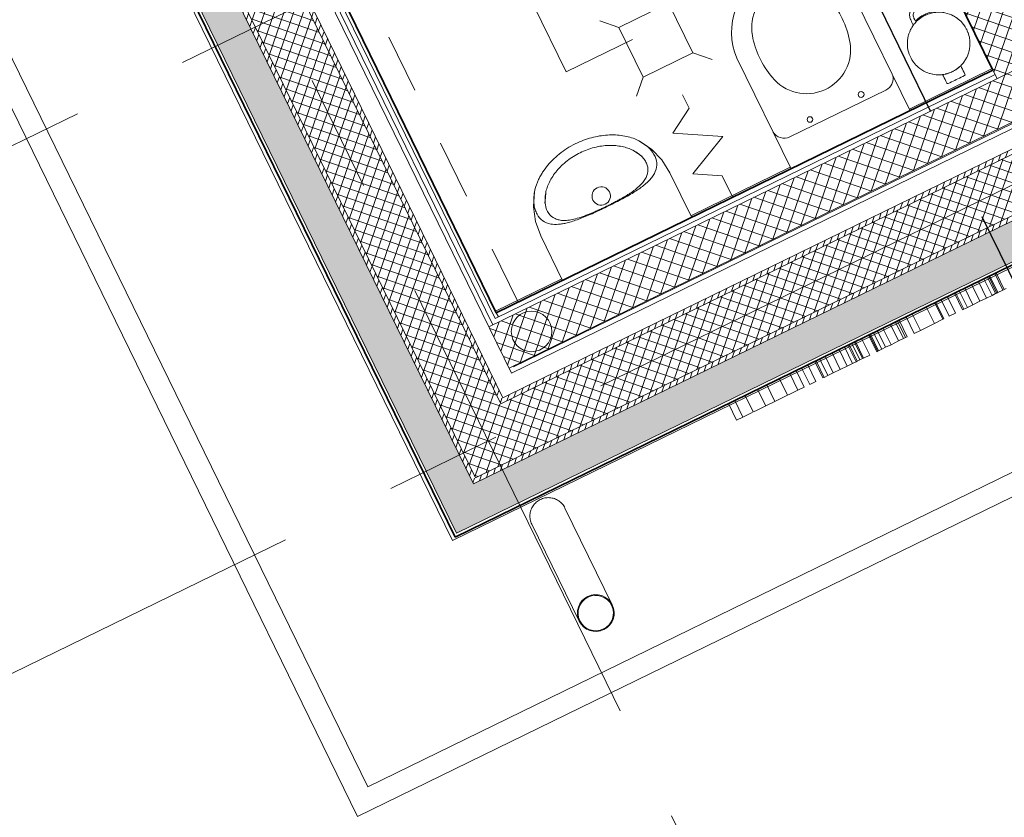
# Model space of a CAD drawing. Extents: x 6414462 to 20492237, y 5756825 to 17376351.
# Tile 26 of 127: x 6497754.65 to 6497757.32, y 5809729.4 to 5809731.56. Entities that reach past the tile are written whole.
import ezdxf

# ---------------------------------------------------------------- set-up
doc = ezdxf.new("R2010")
doc.units = 0
for name, pattern in [('__FK_przerywana', [0.32004, 0.16002, -0.16002]), ('IMPORT-Short Dash', [0.4, 0.2, -0.2]), ('Kreska', [0.635, 0.3175, -0.3175]), ('Linia siatki', [2.2225, 1.27, -0.3175, 0.3175, -0.3175])]:
    doc.linetypes.add(name, pattern=pattern)
for name, color, linetype, lineweight in [('A-AREA', 7, 'Continuous', 5), ('A-AREA-IDEN', 7, 'Continuous', 5), ('A-DETL-GENF', 7, 'Continuous', 5), ('A-DETL-MBND', 7, 'Continuous', 5), ('A-DETL-THIN', 7, 'Continuous', 5), ('A-FLOR', 7, 'Continuous', 5), ('A-GENM', 7, 'Continuous', 5), ('A-WALL', 7, 'Continuous', 35), ('A-WALL-PATT', 7, 'Continuous', 35), ('G-ANNO-SYMB', 7, 'Continuous', 5), ('I-FURN', 7, 'Continuous', 5), ('P-PIPE', 7, 'Continuous', 5), ('P-SANR-FIXT', 7, 'Continuous', 5), ('S-GRID', 7, 'Continuous', 5)]:
    doc.layers.add(name, color=color, linetype=linetype, lineweight=lineweight)
doc.layers.add('A-DETL', color=7, linetype='Continuous', lineweight=5, true_color=0x00a600)
pattern_1 = [(26.0323616, (6497475.582077, 5808865.157373), (0.01535980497, 0.02280471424), [0.01587, -0.03175]), (146.0323616, (6497475.582077, 5808865.157373), (-0.02742936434, 0.00189962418), [0.01587, -0.03175]), (86.0323616, (6497475.582077, 5808865.157373), (-0.01206955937, 0.02470433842), [0, -0.03175, 0.01587, 0])]
pattern_2 = [(71.0323616, (6497475.582077, 5808865.157373), (-0.01418553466, 0.00487551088), [])]
pattern_3 = [(71.0323616, (6497475.582077, 5808865.157373), (-0.0236425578, 0.0081258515), []), (161.0323616, (6497475.582077, 5808865.157373), (-0.0081258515, -0.0236425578), [])]
pattern_4 = [(71.0323616, (6497475.582077, 5808865.157373), (-0.0283710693, 0.0097510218), []), (161.0323616, (6497475.582077, 5808865.157373), (-0.0097510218, -0.0283710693), [])]

# ---------------------------------------------------------------- blocks, each defined once
blk = doc.blocks.new('Sanitary_Sanitary-Accessories_HEWI_HEWI-Waste-bin-950-05-30501 - Colour - Matt black-V4-__-00_00 Przyziemie PB')
at = {"layer": 'A-DETL-GENF'}
for p, q in [((-2.71, 11.38), (-2.75, 11.22)), ((-2.75, 11.22), (-2.75, 10.71)), ((-2.75, 10.71), (-2.75, 10.2)), ((-2.6, 11.48), (-2.71, 11.38)), ((-2.45, 11.53), (-2.6, 11.48)), ((-1.96, 11.53), (-2.45, 11.53)), ((-1.47, 11.53), (-1.96, 11.53)), ((-0.98, 11.53), (-1.47, 11.53)), ((-0.49, 11.53), (-0.98, 11.53)), ((0, 11.53), (-0.49, 11.53)), ((0.49, 11.53), (0, 11.53)), ((0.98, 11.53), (0.49, 11.53)), ((1.47, 11.53), (0.98, 11.53)), ((1.96, 11.53), (1.47, 11.53)), ((2.45, 11.53), (1.96, 11.53)), ((2.6, 11.48), (2.45, 11.53)), ((2.71, 11.38), (2.6, 11.48)), ((2.74, 11.28), (2.71, 11.38)), ((2.75, 10.71), (2.74, 11.28)), ((2.75, 10.2), (2.75, 10.71)), ((-4.16, 8.04), (-4.35, 7.93)), ((-3.61, 8.32), (-4.16, 8.04)), ((-3.04, 8.56), (-3.61, 8.32)), ((-2.75, 8.67), (-3.04, 8.56)), ((-2.75, 10.2), (-2.75, 9.69)), ((-2.75, 9.69), (-2.75, 9.18)), ((-2.75, 9.18), (-2.75, 8.67)), ((-2.75, 8.67), (-2.43, 8.77)), ((-2.45, 8.76), (-2.75, 8.67)), ((-1.98, 8.89), (-2.45, 8.76)), ((-2.43, 8.77), (-2.03, 8.88)), ((-2.03, 8.88), (-1.94, 8.9)), ((-1.85, 8.92), (-1.98, 8.89)), ((-1.94, 8.9), (-1.63, 8.97)), ((-1.24, 9.03), (-1.85, 8.92)), ((-1.63, 8.97), (-1.49, 8.99)), ((-1.49, 8.99), (-1.21, 9.04)), ((-0.62, 9.1), (-1.24, 9.03)), ((-1.21, 9.04), (-1.08, 9.06)), ((-1.08, 9.06), (-0.69, 9.1)), ((-0.69, 9.1), (-0.27, 9.12)), ((-0.4, 9.12), (-0.62, 9.1)), ((0, 9.12), (-0.4, 9.12)), ((-0.27, 9.12), (-0.15, 9.12)), ((-0.15, 9.12), (0.15, 9.12)), ((0.4, 9.12), (0, 9.12)), ((0.15, 9.12), (0.27, 9.12)), ((0.27, 9.12), (0.67, 9.1)), ((0.62, 9.1), (0.4, 9.12)), ((1.2, 9.04), (0.62, 9.1)), ((0.67, 9.1), (1.08, 9.06)), ((1.08, 9.06), (1.21, 9.04)), ((1.85, 8.92), (1.2, 9.04)), ((1.21, 9.04), (1.49, 8.99)), ((1.49, 8.99), (1.63, 8.97)), ((1.63, 8.97), (1.94, 8.9)), ((1.98, 8.89), (1.85, 8.92)), ((1.94, 8.9), (2.03, 8.88)), ((2.45, 8.76), (1.98, 8.89)), ((2.03, 8.88), (2.43, 8.77)), ((2.43, 8.77), (2.75, 8.67)), ((2.75, 8.67), (2.45, 8.76)), ((2.75, 9.69), (2.75, 10.2)), ((2.75, 9.18), (2.75, 9.69)), ((2.75, 8.67), (2.75, 9.18)), ((3.04, 8.56), (2.75, 8.67)), ((3.57, 8.34), (3.04, 8.56)), ((4.16, 8.04), (3.57, 8.34)), ((4.35, 7.93), (4.16, 8.04)), ((-6.94, 5.54), (-7.26, 5.05)), ((-6.53, 6.06), (-6.94, 5.54)), ((-6.39, 6.23), (-6.53, 6.06)), ((-6.12, 6.52), (-6.39, 6.23)), ((-5.77, 6.87), (-6.12, 6.52)), ((-5.67, 6.96), (-5.77, 6.87)), ((-5.19, 7.35), (-5.67, 6.96)), ((-5.09, 7.43), (-5.19, 7.35)), ((-4.69, 7.71), (-5.09, 7.43)), ((-4.35, 7.93), (-4.69, 7.71)), ((4.69, 7.71), (4.35, 7.93)), ((5.09, 7.43), (4.69, 7.71)), ((5.19, 7.35), (5.09, 7.43)), ((5.67, 6.96), (5.19, 7.35)), ((5.77, 6.87), (5.67, 6.96)), ((6.12, 6.52), (5.77, 6.87)), ((6.39, 6.23), (6.12, 6.52)), ((6.53, 6.06), (6.39, 6.23)), ((6.91, 5.57), (6.53, 6.06)), ((7.26, 5.05), (6.91, 5.57)), ((-8.22, 2.77), (-8.33, 2.31)), ((-8.11, 3.17), (-8.22, 2.77)), ((-8.04, 3.37), (-8.11, 3.17)), ((-7.82, 3.95), (-8.04, 3.37)), ((-7.56, 4.51), (-7.82, 3.95)), ((-7.41, 4.79), (-7.56, 4.51)), ((-7.26, 5.05), (-7.41, 4.79)), ((7.41, 4.79), (7.26, 5.05)), ((7.56, 4.51), (7.41, 4.79)), ((7.8, 4), (7.56, 4.51)), ((8.04, 3.37), (7.8, 4)), ((8.11, 3.17), (8.04, 3.37)), ((8.22, 2.77), (8.11, 3.17)), ((8.33, 2.31), (8.22, 2.77)), ((-8.49, 0.94), (-8.5, 0.55)), ((-8.5, 0.55), (-8.49, 0.31)), ((-8.46, 1.44), (-8.49, 0.94)), ((-8.49, 0.31), (-8.45, -0.3)), ((-8.45, 1.55), (-8.46, 1.44)), ((-8.36, 2.17), (-8.45, 1.55)), ((-8.33, 2.31), (-8.36, 2.17)), ((8.36, 2.17), (8.33, 2.31)), ((8.45, 1.55), (8.36, 2.17)), ((8.46, 1.44), (8.45, 1.55)), ((8.45, -0.33), (8.49, 0.31)), ((8.49, 0.94), (8.46, 1.44)), ((8.5, 0.55), (8.49, 0.94)), ((8.49, 0.31), (8.5, 0.55)), ((-8.45, -0.3), (-8.36, -0.92)), ((-8.36, -0.92), (-8.3, -1.2)), ((-8.3, -1.2), (-8.22, -1.52)), ((-8.22, -1.52), (-8.07, -2.06)), ((-8.07, -2.06), (-7.82, -2.7)), ((7.82, -2.7), (8.04, -2.12)), ((8.04, -2.12), (8.22, -1.52)), ((8.22, -1.52), (8.3, -1.2)), ((8.3, -1.2), (8.36, -0.92)), ((8.36, -0.92), (8.45, -0.33)), ((-7.82, -2.7), (-7.74, -2.88)), ((-7.74, -2.88), (-7.56, -3.26)), ((-7.56, -3.26), (-7.34, -3.67)), ((-7.34, -3.67), (-7.26, -3.8)), ((-7.26, -3.8), (-6.91, -4.32)), ((-6.91, -4.32), (-6.85, -4.41)), ((-6.85, -4.41), (-6.53, -4.81)), ((-6.53, -4.81), (-6.29, -5.09)), ((-6.29, -5.09), (-6.12, -5.27)), ((-6.12, -5.27), (-5.67, -5.71)), ((5.66, -5.71), (6.12, -5.27)), ((6.12, -5.27), (6.29, -5.09)), ((6.29, -5.09), (6.53, -4.81)), ((6.53, -4.81), (6.85, -4.41)), ((6.85, -4.41), (6.91, -4.32)), ((6.91, -4.32), (7.26, -3.8)), ((7.26, -3.8), (7.34, -3.67)), ((7.34, -3.67), (7.56, -3.26)), ((7.56, -3.26), (7.74, -2.88)), ((7.74, -2.88), (7.82, -2.7)), ((-5.67, -5.71), (-5.19, -6.1)), ((-5.19, -6.1), (-4.97, -6.27)), ((-4.97, -6.27), (-4.69, -6.46)), ((-4.69, -6.46), (-4.23, -6.75)), ((-4.23, -6.75), (-3.61, -7.07)), ((-3.61, -7.07), (-4, -6.87)), ((-4, -6.87), (-4, -7.27)), ((-4, -7.27), (-4, -7.67)), ((-4, -7.67), (-4, -8.07)), ((-3.61, -7.07), (-3.44, -7.15)), ((-3.44, -7.15), (-3.61, -7.07)), ((-3.44, -7.15), (-3.04, -7.31)), ((-3.04, -7.31), (-3.44, -7.15)), ((-3.04, -7.31), (-2.61, -7.46)), ((-2.61, -7.46), (-3.04, -7.31)), ((-2.64, -7.73), (-3, -7.6)), ((-3, -7.6), (-3, -8.04)), ((-3, -7.6), (-2.64, -7.73)), ((-3, -8.04), (-3, -7.6)), ((-2.28, -7.84), (-2.64, -7.73)), ((-2.64, -7.73), (-2.28, -7.84)), ((-2.61, -7.46), (-2.45, -7.51)), ((-2.45, -7.51), (-2.61, -7.46)), ((-2.45, -7.51), (-1.85, -7.67)), ((-2.15, -7.59), (-2.45, -7.51)), ((-1.91, -7.93), (-2.28, -7.84)), ((-2.28, -7.84), (-1.91, -7.93)), ((-1.85, -7.67), (-2.15, -7.59)), ((-1.54, -8.01), (-1.91, -7.93)), ((-1.91, -7.93), (-1.54, -8.01)), ((-1.85, -7.67), (-1.76, -7.69)), ((-1.76, -7.69), (-1.85, -7.67)), ((-1.76, -7.69), (-1.24, -7.78)), ((-1.5, -7.74), (-1.76, -7.69)), ((-1.16, -8.07), (-1.54, -8.01)), ((-1.54, -8.01), (-1.16, -8.07)), ((-1.24, -7.78), (-1.5, -7.74)), ((-1.24, -7.78), (-0.88, -7.83)), ((-0.88, -7.83), (-1.24, -7.78)), ((-0.88, -7.83), (-0.62, -7.85)), ((-0.62, -7.85), (-0.88, -7.83)), ((-0.62, -7.85), (0, -7.88)), ((-0.31, -7.86), (-0.62, -7.85)), ((0, -7.88), (-0.31, -7.86)), ((0, -7.88), (0.62, -7.85)), ((0.31, -7.86), (0, -7.88)), ((0.62, -7.85), (0.31, -7.86)), ((0.62, -7.85), (0.88, -7.83)), ((0.88, -7.83), (0.62, -7.85)), ((0.88, -7.83), (1.24, -7.78)), ((1.24, -7.78), (0.88, -7.83)), ((1.54, -8.01), (1.16, -8.07)), ((1.16, -8.07), (1.54, -8.01)), ((1.24, -7.78), (1.76, -7.69)), ((1.5, -7.74), (1.24, -7.78)), ((1.76, -7.69), (1.5, -7.74)), ((1.91, -7.93), (1.54, -8.01)), ((1.54, -8.01), (1.91, -7.93)), ((1.76, -7.69), (1.85, -7.67)), ((1.85, -7.67), (1.76, -7.69)), ((1.85, -7.67), (2.45, -7.51)), ((2.15, -7.59), (1.85, -7.67)), ((2.28, -7.84), (1.91, -7.93)), ((1.91, -7.93), (2.28, -7.84)), ((2.45, -7.51), (2.15, -7.59)), ((2.64, -7.73), (2.28, -7.84)), ((2.28, -7.84), (2.64, -7.73)), ((2.45, -7.51), (2.61, -7.46)), ((2.61, -7.46), (2.45, -7.51)), ((2.61, -7.46), (3.04, -7.31)), ((3.04, -7.31), (2.61, -7.46)), ((3, -7.6), (2.64, -7.73)), ((2.64, -7.73), (3, -7.6)), ((3, -8.04), (3, -7.6)), ((3, -7.6), (3, -8.04)), ((3.04, -7.31), (3.44, -7.15)), ((3.44, -7.15), (3.04, -7.31)), ((3.44, -7.15), (3.61, -7.07)), ((3.61, -7.07), (3.44, -7.15)), ((3.61, -7.07), (4.16, -6.79)), ((4, -6.87), (3.61, -7.07)), ((4, -7.27), (4, -6.87)), ((4, -7.67), (4, -7.27)), ((4, -8.07), (4, -7.67)), ((4.16, -6.79), (4.69, -6.46)), ((4.69, -6.46), (4.97, -6.27)), ((4.97, -6.27), (5.19, -6.1)), ((5.19, -6.1), (5.66, -5.71)), ((-4, -8.07), (-4, -8.48)), ((-4, -8.48), (-4, -8.59)), ((-4, -8.59), (-3.98, -8.79)), ((-3.98, -8.79), (-3.93, -9.1)), ((-3.93, -9.1), (-3.86, -9.4)), ((-3.86, -9.4), (-3.75, -9.67)), ((-3.75, -9.67), (-3.62, -9.93)), ((-3.62, -9.93), (-3.47, -10.18)), ((-3.47, -10.18), (-3.28, -10.42)), ((-3.28, -10.42), (-3.23, -10.48)), ((-3.23, -10.48), (-3.07, -10.64)), ((-3.07, -10.64), (-3.01, -10.7)), ((-3, -8.04), (-3, -8.48)), ((-3, -8.48), (-3, -8.04)), ((-3, -8.48), (-2.99, -8.7)), ((-2.99, -8.7), (-3, -8.48)), ((-2.99, -8.7), (-2.95, -8.92)), ((-2.95, -8.92), (-2.99, -8.7)), ((-2.95, -8.92), (-2.89, -9.14)), ((-2.89, -9.14), (-2.95, -8.92)), ((-2.89, -9.14), (-2.8, -9.34)), ((-2.8, -9.34), (-2.89, -9.14)), ((-2.8, -9.34), (-2.69, -9.54)), ((-2.69, -9.54), (-2.8, -9.34)), ((-2.69, -9.54), (-2.56, -9.72)), ((-2.56, -9.72), (-2.69, -9.54)), ((-2.56, -9.72), (-2.41, -9.89)), ((-2.41, -9.89), (-2.56, -9.72)), ((-2.41, -9.89), (-2.25, -10.04)), ((-2.25, -10.04), (-2.41, -9.89)), ((-2.25, -10.04), (-2.06, -10.17)), ((-2.06, -10.17), (-2.25, -10.04)), ((-2.06, -10.17), (-1.87, -10.28)), ((-1.87, -10.28), (-2.06, -10.17)), ((-1.87, -10.28), (-1.66, -10.36)), ((-1.66, -10.36), (-1.87, -10.28)), ((-1.66, -10.36), (-1.45, -10.42)), ((-1.45, -10.42), (-1.66, -10.36)), ((-1.45, -10.42), (-1.22, -10.46)), ((-1.22, -10.46), (-1.45, -10.42)), ((-1.22, -10.46), (-1, -10.47)), ((-1, -10.47), (-1.22, -10.46)), ((-0.77, -8.11), (-1.16, -8.07)), ((-1.16, -8.07), (-0.77, -8.11)), ((-1, -10.47), (-0.6, -10.47)), ((-0.6, -10.47), (-1, -10.47)), ((-0.39, -8.14), (-0.77, -8.11)), ((-0.77, -8.11), (-0.39, -8.14)), ((-0.6, -10.47), (-0.2, -10.47)), ((-0.2, -10.47), (-0.6, -10.47)), ((0, -8.15), (-0.39, -8.14)), ((-0.39, -8.14), (0, -8.15)), ((-0.2, -10.47), (0.2, -10.47)), ((0.2, -10.47), (-0.2, -10.47)), ((0.39, -8.14), (0, -8.15)), ((0, -8.15), (0.39, -8.14)), ((0.2, -10.47), (0.6, -10.47)), ((0.6, -10.47), (0.2, -10.47)), ((0.77, -8.11), (0.39, -8.14)), ((0.39, -8.14), (0.77, -8.11)), ((0.6, -10.47), (1, -10.47)), ((1, -10.47), (0.6, -10.47)), ((1.16, -8.07), (0.77, -8.11)), ((0.77, -8.11), (1.16, -8.07)), ((1, -10.47), (1.22, -10.46)), ((1.22, -10.46), (1, -10.47)), ((1.22, -10.46), (1.45, -10.42)), ((1.45, -10.42), (1.22, -10.46)), ((1.45, -10.42), (1.66, -10.36)), ((1.66, -10.36), (1.45, -10.42)), ((1.66, -10.36), (1.87, -10.28)), ((1.87, -10.28), (1.66, -10.36)), ((1.87, -10.28), (2.06, -10.17)), ((2.06, -10.17), (1.87, -10.28)), ((2.06, -10.17), (2.25, -10.04)), ((2.25, -10.04), (2.06, -10.17)), ((2.25, -10.04), (2.41, -9.89)), ((2.41, -9.89), (2.25, -10.04)), ((2.41, -9.89), (2.56, -9.72)), ((2.56, -9.72), (2.41, -9.89)), ((2.56, -9.72), (2.69, -9.54)), ((2.69, -9.54), (2.56, -9.72)), ((2.69, -9.54), (2.8, -9.34)), ((2.8, -9.34), (2.69, -9.54)), ((2.8, -9.34), (2.89, -9.14)), ((2.89, -9.14), (2.8, -9.34)), ((2.89, -9.14), (2.95, -8.92)), ((2.95, -8.92), (2.89, -9.14)), ((2.95, -8.92), (2.99, -8.7)), ((2.99, -8.7), (2.95, -8.92)), ((2.99, -8.7), (3, -8.48)), ((3, -8.48), (2.99, -8.7)), ((3, -8.48), (3, -8.04)), ((3, -8.04), (3, -8.48)), ((3.01, -10.7), (3.07, -10.64)), ((3.07, -10.64), (3.23, -10.48)), ((3.23, -10.48), (3.28, -10.42)), ((3.28, -10.42), (3.43, -10.24)), ((3.43, -10.24), (3.6, -9.98)), ((3.6, -9.98), (3.74, -9.7)), ((3.74, -9.7), (3.85, -9.4)), ((3.85, -9.4), (3.93, -9.12)), ((3.93, -9.12), (3.98, -8.85)), ((3.98, -8.85), (4, -8.59)), ((4, -8.48), (4, -8.07)), ((4, -8.59), (4, -8.48)), ((-3.01, -10.7), (-2.85, -10.84)), ((-2.85, -10.84), (-2.76, -10.9)), ((-2.76, -10.9), (-2.6, -11.01)), ((-2.6, -11.01), (-2.5, -11.07)), ((-2.5, -11.07), (-2.34, -11.16)), ((-2.34, -11.16), (-2.22, -11.22)), ((-2.22, -11.22), (-2.08, -11.28)), ((-2.08, -11.28), (-1.93, -11.33)), ((-1.93, -11.33), (-1.8, -11.37)), ((-1.8, -11.37), (-1.62, -11.41)), ((-1.62, -11.41), (-1.53, -11.43)), ((-1.53, -11.43), (-1.31, -11.46)), ((-1.31, -11.46), (-1, -11.47)), ((-1, -11.47), (-0.6, -11.47)), ((-0.6, -11.47), (-0.2, -11.47)), ((-0.2, -11.47), (0.2, -11.47)), ((0.2, -11.47), (0.6, -11.47)), ((0.6, -11.47), (1, -11.47)), ((1, -11.47), (1.26, -11.46)), ((1.26, -11.46), (1.53, -11.43)), ((1.53, -11.43), (1.62, -11.41)), ((1.62, -11.41), (1.8, -11.37)), ((1.8, -11.37), (1.93, -11.33)), ((1.93, -11.33), (2.08, -11.28)), ((2.08, -11.28), (2.22, -11.22)), ((2.22, -11.22), (2.34, -11.16)), ((2.34, -11.16), (2.5, -11.07)), ((2.5, -11.07), (2.6, -11.01)), ((2.6, -11.01), (2.76, -10.9)), ((2.76, -10.9), (2.85, -10.84)), ((2.85, -10.84), (3.01, -10.7))]:
    blk.add_line(p, q, dxfattribs=at)
blk = doc.blocks.new('ARu Rura spustowa okrągła ___FK_04_0 - Na ziemię _φ10_-9230879-__-00_00 Przyziemie PB')
at = {"layer": 'P-PIPE'}
for p, q in [((7.5, 53.7), (7.5, 24.4)), ((17.5, 24.4), (17.5, 53.7))]:
    blk.add_line(p, q, dxfattribs=at)
for radius, start, end in [(5, 90, 270), (4.8, 90, 270), (5, 270, 90), (4.8, 270, 90)]:
    blk.add_arc((12.5, 53.7), radius, start, end, dxfattribs=at)
for points, knots in [([(7.5, 24.4), (7.5, 24.18), (7.53, 23.75), (7.66, 23.1), (7.87, 22.48), (8.25, 21.7), (8.92, 20.82), (9.97, 20.02), (11.19, 19.51), (12.06, 19.4), (12.5, 19.4)], [0.5, 0.5, 0.5, 0.5, 0.5416667, 0.5833333, 0.625, 0.6666667, 0.75, 0.8333333, 0.9166667, 1, 1, 1, 1]), ([(12.5, 19.4), (12.94, 19.4), (13.81, 19.51), (15.03, 20.02), (16.08, 20.82), (16.75, 21.7), (17.13, 22.48), (17.34, 23.1), (17.47, 23.75), (17.5, 24.18), (17.5, 24.4)], [0, 0, 0, 0, 0.0833333, 0.1666667, 0.25, 0.3333333, 0.375, 0.4166667, 0.4583333, 0.5, 0.5, 0.5, 0.5])]:
    blk.add_open_spline(points, degree=3, knots=knots, dxfattribs=at)
blk = doc.blocks.new('OHy Szereg Ustęp ___FK_04_0 - Ustęp-9271751-__-00_00 Przyziemie PB')
at = {"layer": 'P-SANR-FIXT', "color": 142, "true_color": 0x0080c0}
for p, q in [((-5.49, 41), (-5.49, 7.5)), ((30.49, 7.5), (30.49, 41)), ((-1.92, 15.45), (27.03, 15.45))]:
    blk.add_line(p, q, dxfattribs=at)
for centre, radius in [((5.01, 17.3), 0.749), ((20.47, 17.32), 0.805)]:
    blk.add_circle(centre, radius, dxfattribs=at)
for centre, radius, start, end in [((12.29, 40.06), 17.81, 89.3247, 176.9745), ((12.29, 40.06), 17.81, 89.3247, 176.9745), ((12.71, 40.06), 17.81, 3.0255, 90.6753), ((12.71, 40.06), 17.81, 3.0255, 90.6753), ((12.5, 41.37), 11.97, 15.9136, 164.0864), ((24.02, 38.09), 23.95, 164.0864, 194.3367), ((0.9, 38.06), 24.02, 344.0864, 15.9136), ((12.5, 34.76), 11.97, 192.5656, 344.0864), ((-1.92, 19.03), 3.58, 184.8473, 270), ((27.03, 19.03), 3.58, 270, 345.3093)]:
    blk.add_arc(centre, radius, start, end, dxfattribs=at)
blk = doc.blocks.new('ZZZ OHy Pisuar ___FK_04_0 - przykład-5707103-__-00_00 Przyziemie PB')
at = {"layer": 'P-SANR-FIXT', "color": 142, "true_color": 0x0080c0}
for p, q in [((63440.25, 65580.87), (63441.38, 65582.83)), ((63442.49, 65578.72), (63443.98, 65581.22)), ((63443.98, 65581.22), (63442.84, 65579.3)), ((63471.47, 65579.3), (63470.33, 65581.22)), ((63470.33, 65581.22), (63471.81, 65578.72)), ((63472.92, 65582.83), (63474.06, 65580.87)), ((63437.65, 65571.36), (63437.65, 65557.86)), ((63476.65, 65557.86), (63476.65, 65571.36))]:
    blk.add_line(p, q, dxfattribs=at)
at = {"layer": 'P-SANR-FIXT', "color": 142, "true_color": 0x0080c0, "flags": 128}
for points in [[(63441.38, 65582.83), (63439.34, 65579.3), (63438.08, 65575.42), (63437.65, 65571.36)], [(63437.65, 65571.36), (63438.08, 65575.42), (63439.34, 65579.3), (63440.14, 65580.68)], [(63476.65, 65571.36), (63476.23, 65575.42), (63474.96, 65579.3), (63472.92, 65582.83)], [(63474.17, 65580.68), (63474.96, 65579.3), (63476.23, 65575.42), (63476.65, 65571.36)]]:
    blk.add_lwpolyline(points, dxfattribs=at)
at = {"layer": 'P-SANR-FIXT', "color": 142, "true_color": 0x0080c0}
for start, end in [(0, 180), (180, 0)]:
    blk.add_arc((63457.15, 65573.86), 2.5, start, end, dxfattribs=at)
for points, knots in [([(63441.38, 65582.83), (63441.75, 65583.33), (63442.39, 65584.07), (63443.42, 65585.01), (63444.27, 65585.69), (63445.19, 65586.33), (63446.51, 65587.12), (63449.04, 65588.35), (63453.11, 65589.53), (63458.12, 65589.83), (63462.87, 65589.13), (63466.35, 65587.89), (63468.81, 65586.55), (63470.45, 65585.41), (63471.85, 65584.15), (63472.6, 65583.28), (63472.92, 65582.83)], [-1, -1, -1, -1, -0.933824, -0.900735, -0.867647, -0.834559, -0.801471, -0.735294, -0.602941, -0.470588, -0.352941, -0.235294, -0.176471, -0.117647, -0.058824, 0, 0, 0, 0]), ([(63470.33, 65581.22), (63470.04, 65581.61), (63469.39, 65582.36), (63468.15, 65583.44), (63466.7, 65584.44), (63464.49, 65585.6), (63461.31, 65586.65), (63457.15, 65587.09), (63452.99, 65586.65), (63449.82, 65585.6), (63447.61, 65584.44), (63446.15, 65583.45), (63444.92, 65582.36), (63444.26, 65581.61), (63443.98, 65581.22)], [-1, -1, -1, -1, -0.9375, -0.875, -0.8125, -0.75, -0.625, -0.5, -0.375, -0.25, -0.1875, -0.125, -0.0625, 0, 0, 0, 0]), ([(63445.63, 65571.36), (63445.2, 65571.46), (63444.38, 65571.66), (63442.92, 65572.17), (63441.23, 65573.08), (63439.78, 65574.7), (63439.26, 65576.62), (63439.37, 65578.39), (63439.73, 65579.81), (63440.38, 65581.31), (63441.01, 65582.32), (63441.38, 65582.83)], [-1, -1, -1, -1, -0.931818, -0.863636, -0.727273, -0.545455, -0.363636, -0.272727, -0.181818, -0.090909, 0, 0, 0, 0]), ([(63443.98, 65581.22), (63443.62, 65580.74), (63443.01, 65579.79), (63442.25, 65577.92), (63442.09, 65575.79), (63442.85, 65574.08), (63443.98, 65572.99), (63445.09, 65572.31), (63446.45, 65571.76), (63447.55, 65571.48), (63448.14, 65571.36)], [-1, -1, -1, -1, -0.9, -0.8, -0.6, -0.4, -0.3, -0.2, -0.1, 0, 0, 0, 0]), ([(63466.16, 65571.36), (63466.76, 65571.48), (63467.85, 65571.76), (63469.67, 65572.49), (63471.3, 65573.74), (63472.06, 65575.45), (63472.12, 65577.07), (63471.86, 65578.38), (63471.29, 65579.79), (63470.69, 65580.74), (63470.33, 65581.22)], [-1, -1, -1, -1, -0.9, -0.8, -0.6, -0.4, -0.3, -0.2, -0.1, 0, 0, 0, 0]), ([(63472.92, 65582.83), (63473.2, 65582.45), (63473.7, 65581.69), (63474.46, 65580.18), (63475.07, 65578.13), (63474.96, 65575.79), (63473.85, 65573.75), (63472.14, 65572.51), (63470.32, 65571.77), (63469.25, 65571.49), (63468.68, 65571.36)], [-1, -1, -1, -1, -0.931818, -0.863636, -0.727273, -0.545455, -0.363636, -0.181818, -0.090909, 0, 0, 0, 0]), ([(63448.14, 65571.36), (63448.8, 65571.23), (63449.86, 65571.07), (63451.24, 65570.93), (63452.07, 65570.87), (63452.71, 65570.83), (63453.37, 65570.79), (63454.27, 65570.76), (63455.21, 65570.73), (63456.15, 65570.72), (63456.86, 65570.71), (63457.58, 65570.71), (63458.25, 65570.72), (63458.86, 65570.73), (63459.42, 65570.74), (63459.98, 65570.76), (63460.71, 65570.78), (63461.59, 65570.83), (63462.62, 65570.89), (63463.58, 65570.98), (63464.81, 65571.12), (63465.64, 65571.26), (63466.16, 65571.36)], [-1, -1, -1, -1, -0.861111, -0.791667, -0.756944, -0.722222, -0.6875, -0.652778, -0.583333, -0.548611, -0.513889, -0.479167, -0.444444, -0.416667, -0.388889, -0.361111, -0.333333, -0.277778, -0.222222, -0.166667, -0.111111, 0, 0, 0, 0])]:
    blk.add_open_spline(points, degree=3, knots=knots, dxfattribs=at)
blk.add_open_spline([(63468.68, 65571.36), (63468.19, 65571.26), (63467.16, 65571.07), (63465.45, 65570.87), (63463.56, 65570.72), (63461.53, 65570.63), (63459.38, 65570.58), (63457.15, 65570.57), (63454.93, 65570.58), (63452.78, 65570.63), (63450.74, 65570.72), (63448.86, 65570.87), (63447.15, 65571.07), (63446.12, 65571.26), (63445.63, 65571.36)], degree=3, dxfattribs=at)
blk = doc.blocks.new('OHy Kratka ze złączką ___FK_4_0 - 15 x 15-9284528-__-00_00 Przyziemie PB')
at = {"layer": 'P-SANR-FIXT', "color": 142, "true_color": 0x0080c0}
for p, q in [((5, 62.5), (1.11, 66.39)), ((5, 62.5), (1.11, 66.39)), ((20, 62.5), (23.89, 66.39)), ((20, 62.5), (23.89, 66.39)), ((20, 62.5), (5, 62.5)), ((5, 62.5), (5, 47.5)), ((20, 47.5), (20, 62.5)), ((5, 47.5), (1.11, 43.61)), ((5, 47.5), (1.11, 43.61)), ((5, 47.5), (20, 47.5)), ((20, 47.5), (23.89, 43.61)), ((20, 47.5), (23.89, 43.61)), ((12.5, 34.5), (12.5, 38.5)), ((5.57, 30.3), (12.5, 34.5)), ((17.35, 23.49), (5.57, 30.3)), ((5.57, 18), (17.35, 23.49)), ((12.5, 14), (5.57, 18)), ((12.5, 7.5), (12.5, 14))]:
    blk.add_line(p, q, dxfattribs=at)
blk = doc.blocks.new('Przekrój - znacznik przekroju strzałka-605084-__-00_00 Przyziemie PB')
at = {"layer": 'G-ANNO-SYMB', "color": 3, "lineweight": 25, "true_color": 0x00ff00}
for p, q in [((-0.6, 1.0216), (-1.011, 0.6106)), ((-0.6, 1.0216), (-0.189, 0.6106)), ((-0.6, 0.6106), (-1.011, 0.6106)), ((-0.6, 0.6106), (-0.6, 0)), ((-0.6, 0.6106), (-0.189, 0.6106)), ((0, 0), (-0.6, 0))]:
    blk.add_line(p, q, dxfattribs=at)
blk = doc.blocks.new('METKA_POMIESZCZENIA PB NL Lubin - Rozbudowana - z ramką-8603349-__-00_00 Przyziemie PB')
at = {"layer": 'A-AREA-IDEN'}
for p, q in [((0, 0.425), (0, 0)), ((-1, 0), (1.3, 0)), ((0, 0), (0, -0.425))]:
    blk.add_line(p, q, dxfattribs=at)

msp = doc.modelspace()

# ---------------------------------------------------------------- hatches: boundary and pattern name
at = {"layer": 'A-WALL-PATT', "lineweight": 5}
h = msp.add_hatch(dxfattribs=at)
h.set_pattern_fill('FP_7', color=256, scale=0.01, angle=26.0324, style=0, pattern_type=2)
h.set_pattern_definition(pattern_1)
h.paths.add_polyline_path([(6497755.8014, 5809730.2644), (6497755.8805, 5809730.303), (6497752.315, 5809737.6028), (6497752.2252, 5809737.5589), (6497755.7906, 5809730.2591)])
h = msp.add_hatch(dxfattribs=at)
h.set_pattern_fill('FP_9', color=256, scale=0.01, angle=26.0324, style=0, pattern_type=2)
h.set_pattern_definition(pattern_3)
h.paths.add_polyline_path([(6497755.9264, 5809730.5063), (6497755.9552, 5809730.5203), (6497752.5104, 5809737.573), (6497752.3756, 5809737.5072), (6497755.8204, 5809730.4545)])
h = msp.add_hatch(dxfattribs=at)
h.set_pattern_fill('FP_8', color=256, scale=0.01, angle=26.0324, style=0, pattern_type=2)
h.set_pattern_definition(pattern_2)
h.paths.add_polyline_path([(6497755.8846, 5809730.3189), (6497755.8862, 5809730.3197), (6497752.3702, 5809737.5184), (6497752.3589, 5809737.5129), (6497755.875, 5809730.3142)])
h = msp.add_hatch(dxfattribs=at)
h.set_pattern_fill('FP_8', color=256, scale=0.01, angle=26.0324, style=0, pattern_type=2)
h.set_pattern_definition(pattern_2)
h.paths.add_polyline_path([(6497755.9497, 5809730.5315), (6497755.9609, 5809730.537), (6497752.5875, 5809737.4437), (6497752.5763, 5809737.4382), (6497755.9429, 5809730.5455)])
h = msp.add_hatch(dxfattribs=at)
h.set_pattern_fill('FP_11', color=256, scale=0.01, angle=26.0324, style=0, pattern_type=2)
h.set_pattern_definition(pattern_4)
h.paths.add_polyline_path([(6497757.3686, 5809731.2941), (6497757.47, 5809731.3437), (6497757.4689, 5809731.3459), (6497757.3566, 5809731.2911), (6497757.3577, 5809731.2888)])
h.paths.add_polyline_path([(6497757.3312, 5809731.4178), (6497757.4141, 5809731.4582), (6497756.7965, 5809732.7227), (6497756.6841, 5809732.6678), (6497757.3017, 5809731.4034)])
h.paths.add_polyline_path([(6497756.2558, 5809733.5448), (6497756.3681, 5809733.5997), (6497756.3111, 5809733.7165), (6497756.1987, 5809733.6616), (6497756.2034, 5809733.652)])
h = msp.add_hatch(dxfattribs=at)
h.set_pattern_fill('FP_8', color=256, scale=0.01, angle=26.0324, style=0, pattern_type=2)
h.set_pattern_definition(pattern_2)
h.paths.add_polyline_path([(6497756.0338, 5809730.5587), (6497758.8961, 5809731.9568), (6497758.8906, 5809731.968), (6497755.9497, 5809730.5315), (6497755.9552, 5809730.5203), (6497756.0226, 5809730.5532)])
h = msp.add_hatch(dxfattribs=at)
h.set_pattern_fill('FP_9', color=256, scale=0.01, angle=26.0324, style=0, pattern_type=2)
h.set_pattern_definition(pattern_3)
h.paths.add_polyline_path([(6497758.5528, 5809731.6221), (6497758.9732, 5809731.8275), (6497758.9074, 5809731.9622), (6497755.8204, 5809730.4545), (6497755.8862, 5809730.3197), (6497758.4477, 5809731.5708)])
h = msp.add_hatch(dxfattribs=at)
h.set_pattern_fill('FP_7', color=256, scale=0.01, angle=26.0324, style=0, pattern_type=2)
h.set_pattern_definition(pattern_1)
h.paths.add_polyline_path([(6497757.642, 5809731.0521), (6497759.1686, 5809731.7977), (6497759.1247, 5809731.8875), (6497755.7906, 5809730.2591), (6497755.8345, 5809730.1692), (6497757.5353, 5809730.9999)])
h = msp.add_hatch(dxfattribs=at)
h.set_pattern_fill('FP_8', color=256, scale=0.01, angle=26.0324, style=0, pattern_type=2)
h.set_pattern_definition(pattern_2)
h.paths.add_polyline_path([(6497756.8513, 5809730.7771), (6497759.1135, 5809731.8821), (6497759.108, 5809731.8933), (6497755.875, 5809730.3142), (6497755.8805, 5809730.303), (6497756.4245, 5809730.5687)])
h = msp.add_hatch(dxfattribs=at)
h.set_pattern_fill('FP_11', color=256, scale=0.01, angle=26.0324, style=0, pattern_type=2)
h.set_pattern_definition(pattern_4)
h.paths.add_polyline_path([(6497755.9886, 5809730.6229), (6497757.3566, 5809731.2911), (6497757.3478, 5809731.309), (6497757.4601, 5809731.3639), (6497757.4141, 5809731.4582), (6497755.9225, 5809730.7297), (6497755.9773, 5809730.6174), (6497755.9863, 5809730.6218)])

# ---------------------------------------------------------------- linework, layer by layer
at = {"layer": 'A-AREA'}
for p, q in [((6497757.0638, 5809731.3205, 0.1), (6497757.2886, 5809731.4303, 0.1)), ((6497756.4709, 5809731.0309, 0.1), (6497756.7405, 5809731.1626, 0.1)), ((6497755.9408, 5809730.772, 0.1), (6497756.1205, 5809730.8598, 0.1))]:
    msp.add_line(p, q, dxfattribs=at)
at = {"layer": 'A-DETL', "linetype": 'IMPORT-Short Dash'}
for p, q in [((6497755.8691, 5809731.9606, 0.1), (6497756.1324, 5809731.4215, 0.1)), ((6497756.1324, 5809731.4215, 0.1), (6497756.8513, 5809731.7726, 0.1))]:
    msp.add_line(p, q, dxfattribs=at)
at = {"layer": 'A-DETL-MBND', "linetype": '__FK_przerywana'}
msp.add_line((6497756.0023, 5809730.7965, 0.1), (6497755.5019, 5809731.8208, 0.1), dxfattribs=at)
at = {"layer": 'A-DETL-THIN'}
msp.add_circle((6497756.0385, 5809730.7168, 0.1), 0.055, dxfattribs=at)
at = {"layer": 'A-FLOR'}
for p, q in [((6497755.8238, 5809730.149, 0.1), (6497752.2051, 5809737.5579, 0.1)), ((6497758.9885, 5809731.6947, 0.1), (6497755.8238, 5809730.149, 0.1))]:
    msp.add_line(p, q, dxfattribs=at)
at = {"layer": 'A-GENM'}
for p, q in [((6497757.282, 5809730.8673, 0.1), (6497757.2955, 5809730.8739, 0.1)), ((6497757.2955, 5809730.8739, 0.1), (6497757.2993, 5809730.8758, 0.1)), ((6497757.2955, 5809730.8739, 0.1), (6497757.3175, 5809730.829, 0.1)), ((6497757.2993, 5809730.8758, 0.1), (6497757.3046, 5809730.8784, 0.1)), ((6497757.2993, 5809730.8758, 0.1), (6497757.3212, 5809730.8308, 0.1)), ((6497757.3046, 5809730.8784, 0.1), (6497757.3218, 5809730.8868, 0.1)), ((6497757.2143, 5809730.8343, 0.1), (6497757.2333, 5809730.8435, 0.1)), ((6497757.2333, 5809730.8435, 0.1), (6497757.2516, 5809730.8525, 0.1)), ((6497757.2333, 5809730.8435, 0.1), (6497757.2552, 5809730.7986, 0.1)), ((6497757.2516, 5809730.8525, 0.1), (6497757.2663, 5809730.8597, 0.1)), ((6497757.2516, 5809730.8525, 0.1), (6497757.2736, 5809730.8076, 0.1)), ((6497757.2663, 5809730.8597, 0.1), (6497757.276, 5809730.8644, 0.1)), ((6497757.2663, 5809730.8597, 0.1), (6497757.2883, 5809730.8147, 0.1)), ((6497757.276, 5809730.8644, 0.1), (6497757.2792, 5809730.8659, 0.1)), ((6497757.276, 5809730.8644, 0.1), (6497757.2979, 5809730.8195, 0.1)), ((6497757.2792, 5809730.8659, 0.1), (6497757.282, 5809730.8673, 0.1)), ((6497757.2792, 5809730.8659, 0.1), (6497757.3011, 5809730.821, 0.1)), ((6497757.282, 5809730.8673, 0.1), (6497757.3039, 5809730.8224, 0.1)), ((6497757.1861, 5809730.8205, 0.1), (6497757.1894, 5809730.8221, 0.1)), ((6497757.1861, 5809730.8205, 0.1), (6497757.208, 5809730.7756, 0.1)), ((6497757.1894, 5809730.8221, 0.1), (6497757.1992, 5809730.8269, 0.1)), ((6497757.1894, 5809730.8221, 0.1), (6497757.2113, 5809730.7772, 0.1)), ((6497757.1992, 5809730.8269, 0.1), (6497757.2143, 5809730.8343, 0.1)), ((6497757.1992, 5809730.8269, 0.1), (6497757.2212, 5809730.782, 0.1)), ((6497757.2143, 5809730.8343, 0.1), (6497757.2362, 5809730.7893, 0.1)), ((6497757.2883, 5809730.8147, 0.1), (6497757.2736, 5809730.8076, 0.1)), ((6497757.2979, 5809730.8195, 0.1), (6497757.2883, 5809730.8147, 0.1)), ((6497757.3011, 5809730.821, 0.1), (6497757.2979, 5809730.8195, 0.1)), ((6497757.3039, 5809730.8224, 0.1), (6497757.3011, 5809730.821, 0.1)), ((6497757.3175, 5809730.829, 0.1), (6497757.3039, 5809730.8224, 0.1)), ((6497757.3212, 5809730.8308, 0.1), (6497757.3175, 5809730.829, 0.1)), ((6497757.3266, 5809730.8335, 0.1), (6497757.3212, 5809730.8308, 0.1)), ((6497757.1098, 5809730.7832, 0.1), (6497757.1332, 5809730.7946, 0.1)), ((6497757.1332, 5809730.7946, 0.1), (6497757.1353, 5809730.7957, 0.1)), ((6497757.1332, 5809730.7946, 0.1), (6497757.1551, 5809730.7497, 0.1)), ((6497757.1353, 5809730.7957, 0.1), (6497757.1573, 5809730.7508, 0.1)), ((6497757.1501, 5809730.8029, 0.1), (6497757.1671, 5809730.8112, 0.1)), ((6497757.1501, 5809730.8029, 0.1), (6497757.1721, 5809730.758, 0.1)), ((6497757.1671, 5809730.8112, 0.1), (6497757.189, 5809730.7663, 0.1)), ((6497757.2362, 5809730.7893, 0.1), (6497757.2212, 5809730.782, 0.1)), ((6497757.2552, 5809730.7986, 0.1), (6497757.2362, 5809730.7893, 0.1)), ((6497757.2736, 5809730.8076, 0.1), (6497757.2552, 5809730.7986, 0.1)), ((6497757.0549, 5809730.7564, 0.1), (6497757.0719, 5809730.7647, 0.1)), ((6497757.0719, 5809730.7647, 0.1), (6497757.1098, 5809730.7832, 0.1)), ((6497757.0719, 5809730.7647, 0.1), (6497757.0938, 5809730.7198, 0.1)), ((6497757.1098, 5809730.7832, 0.1), (6497757.1317, 5809730.7383, 0.1)), ((6497757.189, 5809730.7663, 0.1), (6497757.1721, 5809730.758, 0.1)), ((6497757.2113, 5809730.7772, 0.1), (6497757.208, 5809730.7756, 0.1)), ((6497757.2212, 5809730.782, 0.1), (6497757.2113, 5809730.7772, 0.1)), ((6497756.9922, 5809730.7258, 0.1), (6497757.0127, 5809730.7358, 0.1)), ((6497757.0127, 5809730.7358, 0.1), (6497757.0258, 5809730.7422, 0.1)), ((6497757.0127, 5809730.7358, 0.1), (6497757.0347, 5809730.6909, 0.1)), ((6497757.0258, 5809730.7422, 0.1), (6497757.0317, 5809730.7451, 0.1)), ((6497757.0258, 5809730.7422, 0.1), (6497757.0478, 5809730.6973, 0.1)), ((6497757.0317, 5809730.7451, 0.1), (6497757.0359, 5809730.7471, 0.1)), ((6497757.0317, 5809730.7451, 0.1), (6497757.0537, 5809730.7001, 0.1)), ((6497757.0317, 5809730.7451, 0.1), (6497757.0536, 5809730.7001, 0.1)), ((6497757.0359, 5809730.7471, 0.1), (6497757.0578, 5809730.7022, 0.1)), ((6497757.0549, 5809730.7564, 0.1), (6497757.0769, 5809730.7115, 0.1)), ((6497757.1317, 5809730.7383, 0.1), (6497757.0938, 5809730.7198, 0.1)), ((6497757.1551, 5809730.7497, 0.1), (6497757.1317, 5809730.7383, 0.1)), ((6497757.1573, 5809730.7508, 0.1), (6497757.1551, 5809730.7497, 0.1)), ((6497756.9534, 5809730.7068, 0.1), (6497756.9555, 5809730.7079, 0.1)), ((6497756.9555, 5809730.7079, 0.1), (6497756.9585, 5809730.7093, 0.1)), ((6497756.9555, 5809730.7079, 0.1), (6497756.9774, 5809730.6629, 0.1)), ((6497756.9585, 5809730.7093, 0.1), (6497756.9668, 5809730.7134, 0.1)), ((6497756.9585, 5809730.7093, 0.1), (6497756.9805, 5809730.6644, 0.1)), ((6497756.9668, 5809730.7134, 0.1), (6497756.9776, 5809730.7186, 0.1)), ((6497756.9668, 5809730.7134, 0.1), (6497756.9888, 5809730.6685, 0.1)), ((6497756.9776, 5809730.7186, 0.1), (6497756.9922, 5809730.7258, 0.1)), ((6497756.9776, 5809730.7186, 0.1), (6497756.9995, 5809730.6737, 0.1)), ((6497756.9922, 5809730.7258, 0.1), (6497757.0141, 5809730.6808, 0.1)), ((6497757.0938, 5809730.7198, 0.1), (6497757.0769, 5809730.7115, 0.1)), ((6497756.8973, 5809730.6794, 0.1), (6497756.9005, 5809730.681, 0.1)), ((6497756.9005, 5809730.681, 0.1), (6497756.9074, 5809730.6844, 0.1)), ((6497756.9005, 5809730.681, 0.1), (6497756.9224, 5809730.6361, 0.1)), ((6497756.9074, 5809730.6844, 0.1), (6497756.915, 5809730.688, 0.1)), ((6497756.9074, 5809730.6844, 0.1), (6497756.9294, 5809730.6394, 0.1)), ((6497756.915, 5809730.688, 0.1), (6497756.9174, 5809730.6893, 0.1)), ((6497756.915, 5809730.688, 0.1), (6497756.9369, 5809730.6431, 0.1)), ((6497756.9174, 5809730.6893, 0.1), (6497756.9343, 5809730.6975, 0.1)), ((6497756.9174, 5809730.6893, 0.1), (6497756.9394, 5809730.6443, 0.1)), ((6497756.9343, 5809730.6975, 0.1), (6497756.9563, 5809730.6526, 0.1)), ((6497756.9534, 5809730.7068, 0.1), (6497756.9753, 5809730.6619, 0.1)), ((6497757.0141, 5809730.6808, 0.1), (6497756.9995, 5809730.6737, 0.1)), ((6497757.0347, 5809730.6909, 0.1), (6497757.0141, 5809730.6808, 0.1)), ((6497757.0478, 5809730.6973, 0.1), (6497757.0347, 5809730.6909, 0.1)), ((6497757.0536, 5809730.7001, 0.1), (6497757.0478, 5809730.6973, 0.1)), ((6497757.0578, 5809730.7022, 0.1), (6497757.0537, 5809730.7001, 0.1)), ((6497756.8356, 5809730.6493, 0.1), (6497756.8546, 5809730.6586, 0.1)), ((6497756.8546, 5809730.6586, 0.1), (6497756.873, 5809730.6675, 0.1)), ((6497756.8546, 5809730.6586, 0.1), (6497756.8765, 5809730.6136, 0.1)), ((6497756.873, 5809730.6675, 0.1), (6497756.8876, 5809730.6747, 0.1)), ((6497756.873, 5809730.6675, 0.1), (6497756.8949, 5809730.6226, 0.1)), ((6497756.8876, 5809730.6747, 0.1), (6497756.8973, 5809730.6794, 0.1)), ((6497756.8876, 5809730.6747, 0.1), (6497756.9096, 5809730.6298, 0.1)), ((6497756.8973, 5809730.6794, 0.1), (6497756.9192, 5809730.6345, 0.1)), ((6497756.9774, 5809730.6629, 0.1), (6497756.9753, 5809730.6619, 0.1)), ((6497756.9805, 5809730.6644, 0.1), (6497756.9774, 5809730.6629, 0.1)), ((6497756.9888, 5809730.6685, 0.1), (6497756.9805, 5809730.6644, 0.1)), ((6497756.9995, 5809730.6737, 0.1), (6497756.9888, 5809730.6685, 0.1)), ((6497756.8074, 5809730.6355, 0.1), (6497756.8107, 5809730.6371, 0.1)), ((6497756.8074, 5809730.6355, 0.1), (6497756.8293, 5809730.5906, 0.1)), ((6497756.8107, 5809730.6371, 0.1), (6497756.8205, 5809730.6419, 0.1)), ((6497756.8107, 5809730.6371, 0.1), (6497756.8326, 5809730.5922, 0.1)), ((6497756.8205, 5809730.6419, 0.1), (6497756.8356, 5809730.6493, 0.1)), ((6497756.8205, 5809730.6419, 0.1), (6497756.8425, 5809730.597, 0.1)), ((6497756.8356, 5809730.6493, 0.1), (6497756.8575, 5809730.6044, 0.1)), ((6497756.9096, 5809730.6298, 0.1), (6497756.8949, 5809730.6226, 0.1)), ((6497756.9192, 5809730.6345, 0.1), (6497756.9096, 5809730.6298, 0.1)), ((6497756.9224, 5809730.6361, 0.1), (6497756.9192, 5809730.6345, 0.1)), ((6497756.9294, 5809730.6394, 0.1), (6497756.9224, 5809730.6361, 0.1)), ((6497756.9369, 5809730.6431, 0.1), (6497756.9294, 5809730.6394, 0.1)), ((6497756.9394, 5809730.6443, 0.1), (6497756.9369, 5809730.6431, 0.1)), ((6497756.9563, 5809730.6526, 0.1), (6497756.9394, 5809730.6443, 0.1)), ((6497756.7176, 5809730.5916, 0.1), (6497756.7392, 5809730.6022, 0.1)), ((6497756.7392, 5809730.6022, 0.1), (6497756.7566, 5809730.6107, 0.1)), ((6497756.7392, 5809730.6022, 0.1), (6497756.7611, 5809730.5573, 0.1)), ((6497756.7566, 5809730.6107, 0.1), (6497756.7786, 5809730.5658, 0.1)), ((6497756.7714, 5809730.618, 0.1), (6497756.7884, 5809730.6262, 0.1)), ((6497756.7714, 5809730.618, 0.1), (6497756.7934, 5809730.573, 0.1)), ((6497756.7884, 5809730.6262, 0.1), (6497756.8103, 5809730.5813, 0.1)), ((6497756.8575, 5809730.6044, 0.1), (6497756.8425, 5809730.597, 0.1)), ((6497756.8765, 5809730.6136, 0.1), (6497756.8575, 5809730.6044, 0.1)), ((6497756.8949, 5809730.6226, 0.1), (6497756.8765, 5809730.6136, 0.1)), ((6497756.6771, 5809730.5719, 0.1), (6497756.6966, 5809730.5814, 0.1)), ((6497756.6966, 5809730.5814, 0.1), (6497756.7111, 5809730.5885, 0.1)), ((6497756.7111, 5809730.5885, 0.1), (6497756.7176, 5809730.5916, 0.1)), ((6497756.7111, 5809730.5885, 0.1), (6497756.7331, 5809730.5436, 0.1)), ((6497756.8103, 5809730.5813, 0.1), (6497756.7934, 5809730.573, 0.1)), ((6497756.8326, 5809730.5922, 0.1), (6497756.8293, 5809730.5906, 0.1)), ((6497756.8425, 5809730.597, 0.1), (6497756.8326, 5809730.5922, 0.1)), ((6497756.6251, 5809730.5465, 0.1), (6497756.652, 5809730.5596, 0.1)), ((6497756.652, 5809730.5596, 0.1), (6497756.6771, 5809730.5719, 0.1)), ((6497756.652, 5809730.5596, 0.1), (6497756.6739, 5809730.5147, 0.1)), ((6497756.6771, 5809730.5719, 0.1), (6497756.6991, 5809730.527, 0.1)), ((6497756.7611, 5809730.5573, 0.1), (6497756.7395, 5809730.5467, 0.1)), ((6497756.7786, 5809730.5658, 0.1), (6497756.7611, 5809730.5573, 0.1)), ((6497756.5726, 5809730.5208, 0.1), (6497756.59, 5809730.5293, 0.1)), ((6497756.5726, 5809730.5208, 0.1), (6497756.5945, 5809730.4759, 0.1)), ((6497756.59, 5809730.5293, 0.1), (6497756.6115, 5809730.5398, 0.1)), ((6497756.59, 5809730.5293, 0.1), (6497756.612, 5809730.4844, 0.1)), ((6497756.6115, 5809730.5398, 0.1), (6497756.6181, 5809730.543, 0.1)), ((6497756.6181, 5809730.543, 0.1), (6497756.6251, 5809730.5465, 0.1)), ((6497756.6181, 5809730.543, 0.1), (6497756.64, 5809730.4981, 0.1)), ((6497756.6991, 5809730.527, 0.1), (6497756.6739, 5809730.5147, 0.1)), ((6497756.7186, 5809730.5365, 0.1), (6497756.6991, 5809730.527, 0.1)), ((6497756.7331, 5809730.5436, 0.1), (6497756.7186, 5809730.5365, 0.1)), ((6497756.7395, 5809730.5467, 0.1), (6497756.7331, 5809730.5436, 0.1)), ((6497756.6334, 5809730.4949, 0.1), (6497756.612, 5809730.4844, 0.1)), ((6497756.64, 5809730.4981, 0.1), (6497756.6334, 5809730.4949, 0.1)), ((6497756.6471, 5809730.5016, 0.1), (6497756.64, 5809730.4981, 0.1)), ((6497756.6739, 5809730.5147, 0.1), (6497756.6471, 5809730.5016, 0.1)), ((6497756.612, 5809730.4844, 0.1), (6497756.5945, 5809730.4759, 0.1))]:
    msp.add_line(p, q, dxfattribs=at)
at = {"layer": 'A-WALL', "lineweight": 5}
for p, q in [((6497755.5664, 5809729.4, 0.1), (6497751.4596, 5809737.8082, 0.1)), ((6497751.5398, 5809737.7806, 0.1), (6497755.594, 5809729.4803, 0.1)), ((6497752.2252, 5809737.5589, 0.1), (6497755.8345, 5809730.1692, 0.1)), ((6497755.8805, 5809730.303, 0.1), (6497752.3589, 5809737.5129, 0.1)), ((6497755.8862, 5809730.3197, 0.1), (6497752.3756, 5809737.5072, 0.1)), ((6497752.5763, 5809737.4382, 0.1), (6497755.9552, 5809730.5203, 0.1)), ((6497752.593, 5809737.4325, 0.1), (6497755.9609, 5809730.537, 0.1)), ((6497753.5313, 5809735.6538, 0.1), (6497755.9337, 5809730.7352, 0.1)), ((6497753.52, 5809735.6483, 0.1), (6497755.9839, 5809730.6039, 0.1)), ((6497755.9839, 5809730.6039, 0.1), (6497758.8238, 5809731.991, 0.1)), ((6497755.9897, 5809730.6206, 0.1), (6497758.8071, 5809731.9967, 0.1)), ((6497758.8906, 5809731.968, 0.1), (6497756.0283, 5809730.5699, 0.1)), ((6497755.9552, 5809730.5203, 0.1), (6497758.9074, 5809731.9622, 0.1)), ((6497755.8805, 5809730.303, 0.1), (6497759.1247, 5809731.8875, 0.1)), ((6497759.108, 5809731.8933, 0.1), (6497756.0996, 5809730.4239, 0.1)), ((6497755.8345, 5809730.1692, 0.1), (6497759.2584, 5809731.8416, 0.1)), ((6497755.4336, 5809731.7875, 0.1), (6497755.9394, 5809730.7519, 0.1)), ((6497757.4141, 5809731.4582, 0.1), (6497755.9225, 5809730.7297, 0.1)), ((6497755.9394, 5809730.7519, 0.1), (6497757.2963, 5809731.4146, 0.1)), ((6497757.3017, 5809731.4034, 0.1), (6497757.2908, 5809731.4258, 0.1)), ((6497755.9773, 5809730.6174, 0.1), (6497757.3566, 5809731.2911, 0.1)), ((6497755.594, 5809729.4803, 0.1), (6497759.2079, 5809731.2454, 0.1)), ((6497759.2882, 5809731.2179, 0.1), (6497755.5664, 5809729.4, 0.1)), ((6497755.9484, 5809730.7563, 0.1), (6497755.9429, 5809730.7675, 0.1)), ((6497755.9609, 5809730.537, 0.1), (6497756.0283, 5809730.5699, 0.1)), ((6497755.8862, 5809730.3197, 0.1), (6497756.0996, 5809730.4239, 0.1))]:
    msp.add_line(p, q, dxfattribs=at)
at = {"layer": 'A-WALL'}
for p, q in [((6497752.2145, 5809737.5626, 0.1), (6497755.8308, 5809730.1585, 0.1)), ((6497756.7904, 5809732.4502, 0.1), (6497757.2908, 5809731.4258, 0.1)), ((6497755.8308, 5809730.1585, 0.1), (6497759.2691, 5809731.8379, 0.1)), ((6497755.9429, 5809730.7675, 0.1), (6497755.4426, 5809731.7919, 0.1)), ((6497757.2908, 5809731.4258, 0.1), (6497755.9429, 5809730.7675, 0.1))]:
    msp.add_line(p, q, dxfattribs=at)
at = {"layer": 'G-ANNO-SYMB', "linetype": 'Kreska', "lineweight": 25}
msp.add_line((6497757.6797, 5809730.1722, 0.1), (6497753.4016, 5809738.9309, 0.1), dxfattribs=at)
at = {"layer": 'S-GRID', "linetype": 'Linia siatki'}
for p, q in [((6497751.8198, 5809738.816, 0.1), (6497756.705, 5809728.8143, 0.1)), ((6497753.6651, 5809730.7503, 0.1), (6497766.5124, 5809737.0253, 0.1)), ((6497754.2298, 5809729.5941, 0.1), (6497767.0771, 5809735.8691, 0.1))]:
    msp.add_line(p, q, dxfattribs=at)

# ---------------------------------------------------------------- block references
at = {"layer": 'A-AREA-IDEN', "xscale": 0.4999999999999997, "yscale": 0.4999999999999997, "zscale": 0.4999999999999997, "rotation": 26.03236155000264}
msp.add_blockref('METKA_POMIESZCZENIA PB NL Lubin - Rozbudowana - z ramką-8603349-__-00_00 Przyziemie PB', (6497757.6476, 5809731.9517, 0.1), dxfattribs=at)
at = {"layer": 'G-ANNO-SYMB', "lineweight": 25, "xscale": 0.4999999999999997, "yscale": 0.4999999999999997, "zscale": 0.4999999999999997, "rotation": 116.0323615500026}
msp.add_blockref('Przekrój - znacznik przekroju strzałka-605084-__-00_00 Przyziemie PB', (6497757.6797, 5809730.1722, 0.1), dxfattribs=at)
at = {"layer": 'I-FURN', "xscale": 0.01, "yscale": 0.01, "zscale": 0.01, "rotation": 206.0323615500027}
msp.add_blockref('Sanitary_Sanitary-Accessories_HEWI_HEWI-Waste-bin-950-05-30501 - Colour - Matt black-V4-__-00_00 Przyziemie PB', (6497757.1406, 5809731.5042, 0.1), dxfattribs=at)
at = {"layer": 'P-PIPE', "xscale": 0.01, "yscale": 0.01, "zscale": 0.01, "rotation": 206.0323615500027}
msp.add_blockref('ARu Rura spustowa okrągła ___FK_04_0 - Na ziemię _φ10_-9230879-__-00_00 Przyziemie PB', (6497756.0894, 5809730.4896, 0.1), dxfattribs=at)
at = {"layer": 'P-SANR-FIXT', "xscale": 0.01, "yscale": 0.01, "zscale": 0.01, "rotation": 26.03236155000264}
for name, p in [('OHy Szereg Ustęp ___FK_04_0 - Ustęp-9271751-__-00_00 Przyziemie PB', (6497756.8249, 5809731.1148, 0.1)), ('OHy Kratka ze złączką ___FK_4_0 - 15 x 15-9284528-__-00_00 Przyziemie PB', (6497756.505, 5809730.9586, 0.1)), ('ZZZ OHy Pisuar ___FK_04_0 - przykład-5707103-__-00_00 Przyziemie PB', (6497473.8255, 5808863.3732, 0.1))]:
    msp.add_blockref(name, p, dxfattribs=at)

doc.saveas('drawing.dxf')
